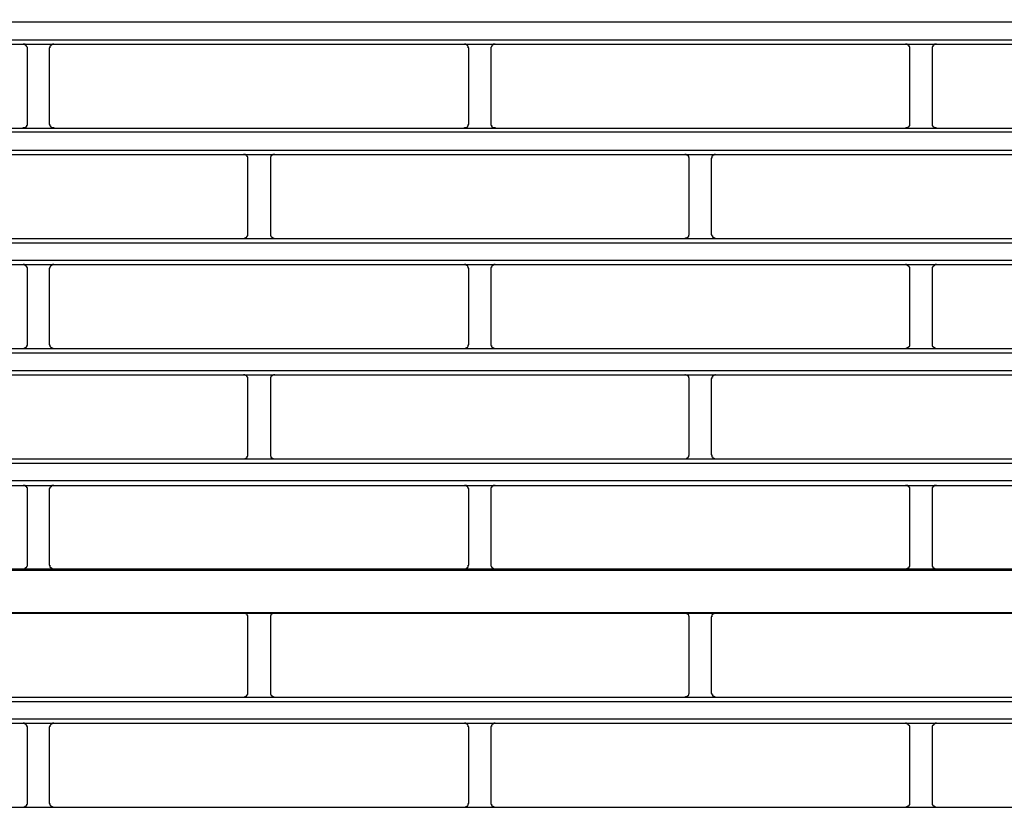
# Model space of a CAD drawing. Header units: millimetres. Extents: x 39871 to 53385, y 51832 to 57813.
# Tile 27 of 88: x 48573 to 48617, y 52449 to 52484. Entities that reach past the tile are written whole.
import ezdxf
from ezdxf import colors
from ezdxf.entities.mleader import LeaderData, LeaderLine
from ezdxf.math import Vec2, Vec3

# ---------------------------------------------------------------- set-up
doc = ezdxf.new("R2010")
doc.units = ezdxf.units.MM
doc.layers.add('AQUAREA', color=7, linetype='Continuous')
doc.layers.add('IS_KAN_OPIS', color=7, linetype='Continuous', lineweight=30)
doc.styles.add('ARIAL', font='ARIALN.TTF')

# ---------------------------------------------------------------- blocks, each defined once
blk = doc.blocks.new('SPLIT')
at = {"layer": 'AQUAREA'}
for points in [[(24308.59, -1316.51), (24877.69, -1316.51)], [(24308.59, -1318.54), (24877.69, -1318.54)], [(24308.59, -1319.03), (24877.69, -1319.03)], [(24641.51, -1319.52), (24641.51, -1319.52), (24641.51, -1319.45), (24641.51, -1319.38), (24641.44, -1319.31), (24641.44, -1319.24), (24641.37, -1319.24), (24641.37, -1319.17), (24641.3, -1319.17), (24641.3, -1319.1), (24641.23, -1319.1), (24641.23, -1319.03), (24641.16, -1319.03), (24641.09, -1319.03), (24641.02, -1319.03)], [(24641.51, -1327.92), (24641.51, -1319.52)], [(24644.45, -1319.03), (24644.45, -1319.03), (24644.38, -1319.03), (24644.31, -1319.03), (24644.24, -1319.1), (24644.17, -1319.1), (24644.17, -1319.17), (24644.1, -1319.17), (24644.1, -1319.24), (24644.03, -1319.24), (24644.03, -1319.31), (24644.03, -1319.38), (24644.03, -1319.45), (24643.96, -1319.45), (24643.96, -1319.52)], [(24643.96, -1319.52), (24643.96, -1327.92)], [(24691.14, -1319.52), (24691.14, -1319.52), (24691.14, -1319.45), (24691.07, -1319.45), (24691.07, -1319.38), (24691.07, -1319.31), (24691.07, -1319.24), (24691, -1319.24), (24691, -1319.17), (24690.93, -1319.17), (24690.93, -1319.1), (24690.86, -1319.1), (24690.79, -1319.03), (24690.72, -1319.03), (24690.65, -1319.03)], [(24691.14, -1327.92), (24691.14, -1319.52)], [(24694.08, -1319.03), (24694.08, -1319.03), (24694.01, -1319.03), (24693.94, -1319.03), (24693.87, -1319.03), (24693.87, -1319.1), (24693.8, -1319.1), (24693.8, -1319.17), (24693.73, -1319.17), (24693.73, -1319.24), (24693.66, -1319.24), (24693.66, -1319.31), (24693.59, -1319.38), (24693.59, -1319.45), (24693.59, -1319.52)], [(24693.59, -1319.52), (24693.59, -1327.92)], [(24740.7, -1319.52), (24740.7, -1319.52), (24740.7, -1319.45), (24740.7, -1319.38), (24740.7, -1319.31), (24740.63, -1319.31), (24740.63, -1319.24), (24740.63, -1319.17), (24740.56, -1319.17), (24740.56, -1319.1), (24740.49, -1319.1), (24740.42, -1319.1), (24740.42, -1319.03), (24740.35, -1319.03), (24740.28, -1319.03), (24740.21, -1319.03)], [(24740.7, -1327.92), (24740.7, -1319.52)], [(24743.71, -1319.03), (24743.71, -1319.03), (24743.64, -1319.03), (24743.57, -1319.03), (24743.5, -1319.03), (24743.5, -1319.1), (24743.43, -1319.1), (24743.36, -1319.1), (24743.36, -1319.17), (24743.29, -1319.17), (24743.29, -1319.24), (24743.29, -1319.31), (24743.22, -1319.31), (24743.22, -1319.38), (24743.22, -1319.45), (24743.22, -1319.52)], [(24743.22, -1319.52), (24743.22, -1327.92)], [(24641.02, -1328.48), (24641.02, -1328.48), (24641.02, -1328.41), (24641.09, -1328.41), (24641.16, -1328.41), (24641.23, -1328.41), (24641.3, -1328.34), (24641.37, -1328.34), (24641.37, -1328.27), (24641.44, -1328.27), (24641.44, -1328.2), (24641.44, -1328.13), (24641.51, -1328.13), (24641.51, -1328.06), (24641.51, -1327.99), (24641.51, -1327.92)], [(24643.96, -1327.92), (24643.96, -1327.99), (24643.96, -1328.06), (24644.03, -1328.06), (24644.03, -1328.13), (24644.03, -1328.2), (24644.1, -1328.2), (24644.1, -1328.27), (24644.17, -1328.34), (24644.24, -1328.34), (24644.24, -1328.41), (24644.31, -1328.41), (24644.38, -1328.41), (24644.45, -1328.41), (24644.45, -1328.48)], [(24690.65, -1328.48), (24690.65, -1328.48), (24690.65, -1328.41), (24690.72, -1328.41), (24690.79, -1328.41), (24690.86, -1328.41), (24690.86, -1328.34), (24690.93, -1328.34), (24691, -1328.27), (24691, -1328.2), (24691.07, -1328.2), (24691.07, -1328.13), (24691.07, -1328.06), (24691.14, -1328.06), (24691.14, -1327.99), (24691.14, -1327.92)], [(24693.59, -1327.92), (24693.59, -1327.99), (24693.59, -1328.06), (24693.59, -1328.13), (24693.66, -1328.13), (24693.66, -1328.2), (24693.66, -1328.27), (24693.73, -1328.27), (24693.73, -1328.34), (24693.8, -1328.34), (24693.87, -1328.41), (24693.94, -1328.41), (24694.01, -1328.41), (24694.08, -1328.41), (24694.08, -1328.48)], [(24740.21, -1328.48), (24740.21, -1328.48), (24740.28, -1328.41), (24740.35, -1328.41), (24740.42, -1328.41), (24740.49, -1328.41), (24740.49, -1328.34), (24740.56, -1328.34), (24740.56, -1328.27), (24740.63, -1328.27), (24740.63, -1328.2), (24740.7, -1328.2), (24740.7, -1328.13), (24740.7, -1328.06), (24740.7, -1327.99), (24740.7, -1327.92)], [(24743.22, -1327.92), (24743.22, -1327.99), (24743.22, -1328.06), (24743.22, -1328.13), (24743.22, -1328.2), (24743.29, -1328.2), (24743.29, -1328.27), (24743.36, -1328.27), (24743.36, -1328.34), (24743.43, -1328.34), (24743.43, -1328.41), (24743.5, -1328.41), (24743.57, -1328.41), (24743.64, -1328.41), (24743.71, -1328.48)], [(24308.59, -1328.48), (24877.69, -1328.48)], [(24308.59, -1328.9), (24877.69, -1328.9)], [(24308.59, -1330.93), (24877.69, -1330.93)], [(24308.59, -1331.42), (24877.69, -1331.42)], [(24666.29, -1331.91), (24666.29, -1331.91), (24666.29, -1331.84), (24666.29, -1331.77), (24666.29, -1331.7), (24666.22, -1331.7), (24666.22, -1331.63), (24666.15, -1331.56), (24666.08, -1331.49), (24666.01, -1331.49), (24666.01, -1331.42), (24665.94, -1331.42), (24665.87, -1331.42), (24665.8, -1331.42)], [(24669.3, -1331.42), (24669.3, -1331.42), (24669.23, -1331.42), (24669.16, -1331.42), (24669.09, -1331.42), (24669.09, -1331.49), (24669.02, -1331.49), (24668.95, -1331.56), (24668.88, -1331.63), (24668.88, -1331.7), (24668.81, -1331.7), (24668.81, -1331.77), (24668.81, -1331.84), (24668.81, -1331.91)], [(24715.92, -1331.91), (24715.92, -1331.91), (24715.92, -1331.84), (24715.92, -1331.77), (24715.85, -1331.77), (24715.85, -1331.7), (24715.85, -1331.63), (24715.78, -1331.63), (24715.78, -1331.56), (24715.71, -1331.56), (24715.71, -1331.49), (24715.64, -1331.49), (24715.57, -1331.42), (24715.5, -1331.42), (24715.43, -1331.42)], [(24718.86, -1331.42), (24718.86, -1331.42), (24718.79, -1331.42), (24718.72, -1331.42), (24718.72, -1331.49), (24718.65, -1331.49), (24718.58, -1331.49), (24718.58, -1331.56), (24718.51, -1331.56), (24718.51, -1331.63), (24718.44, -1331.63), (24718.44, -1331.7), (24718.44, -1331.77), (24718.44, -1331.84), (24718.37, -1331.84), (24718.37, -1331.91)], [(24666.29, -1340.38), (24666.29, -1331.91)], [(24668.81, -1331.91), (24668.81, -1340.38)], [(24715.92, -1340.38), (24715.92, -1331.91)], [(24718.37, -1331.91), (24718.37, -1340.38)], [(24665.8, -1340.87), (24665.8, -1340.87), (24665.87, -1340.87), (24665.94, -1340.87), (24665.94, -1340.8), (24666.01, -1340.8), (24666.08, -1340.8), (24666.08, -1340.73), (24666.15, -1340.73), (24666.15, -1340.66), (24666.22, -1340.66), (24666.22, -1340.59), (24666.29, -1340.59), (24666.29, -1340.52), (24666.29, -1340.45), (24666.29, -1340.38)], [(24668.81, -1340.38), (24668.81, -1340.38), (24668.81, -1340.45), (24668.81, -1340.52), (24668.81, -1340.59), (24668.88, -1340.59), (24668.88, -1340.66), (24668.95, -1340.66), (24668.95, -1340.73), (24669.02, -1340.73), (24669.02, -1340.8), (24669.09, -1340.8), (24669.16, -1340.8), (24669.16, -1340.87), (24669.23, -1340.87), (24669.3, -1340.87)], [(24715.43, -1340.87), (24715.43, -1340.87), (24715.5, -1340.87), (24715.5, -1340.8), (24715.57, -1340.8), (24715.64, -1340.8), (24715.71, -1340.8), (24715.71, -1340.73), (24715.78, -1340.73), (24715.78, -1340.66), (24715.85, -1340.66), (24715.85, -1340.59), (24715.85, -1340.52), (24715.92, -1340.52), (24715.92, -1340.45), (24715.92, -1340.38)], [(24718.37, -1340.38), (24718.37, -1340.38), (24718.37, -1340.45), (24718.44, -1340.45), (24718.44, -1340.52), (24718.44, -1340.59), (24718.51, -1340.59), (24718.51, -1340.66), (24718.51, -1340.73), (24718.58, -1340.73), (24718.65, -1340.73), (24718.65, -1340.8), (24718.72, -1340.8), (24718.79, -1340.8), (24718.79, -1340.87), (24718.86, -1340.87)], [(24308.59, -1340.87), (24877.69, -1340.87)], [(24308.59, -1341.36), (24877.69, -1341.36)], [(24308.59, -1343.32), (24877.69, -1343.32)], [(24308.59, -1343.81), (24877.69, -1343.81)], [(24641.51, -1344.3), (24641.51, -1344.3), (24641.51, -1344.23), (24641.51, -1344.16), (24641.44, -1344.16), (24641.44, -1344.09), (24641.44, -1344.02), (24641.37, -1344.02), (24641.37, -1343.95), (24641.3, -1343.95), (24641.3, -1343.88), (24641.23, -1343.88), (24641.16, -1343.88), (24641.16, -1343.81), (24641.09, -1343.81), (24641.02, -1343.81)], [(24644.45, -1343.81), (24644.45, -1343.81), (24644.38, -1343.81), (24644.31, -1343.81), (24644.31, -1343.88), (24644.24, -1343.88), (24644.17, -1343.88), (24644.17, -1343.95), (24644.1, -1343.95), (24644.1, -1344.02), (24644.03, -1344.09), (24644.03, -1344.16), (24644.03, -1344.23), (24643.96, -1344.23), (24643.96, -1344.3)], [(24691.14, -1344.3), (24691.14, -1344.3), (24691.14, -1344.23), (24691.07, -1344.23), (24691.07, -1344.16), (24691.07, -1344.09), (24691, -1344.02), (24691, -1343.95), (24690.93, -1343.95), (24690.93, -1343.88), (24690.86, -1343.88), (24690.79, -1343.88), (24690.79, -1343.81), (24690.72, -1343.81), (24690.65, -1343.81)], [(24694.08, -1343.81), (24694.08, -1343.81), (24694.01, -1343.81), (24693.94, -1343.81), (24693.94, -1343.88), (24693.87, -1343.88), (24693.8, -1343.88), (24693.8, -1343.95), (24693.73, -1343.95), (24693.73, -1344.02), (24693.66, -1344.02), (24693.66, -1344.09), (24693.66, -1344.16), (24693.59, -1344.16), (24693.59, -1344.23), (24693.59, -1344.3)], [(24740.7, -1344.3), (24740.7, -1344.3), (24740.7, -1344.23), (24740.7, -1344.16), (24740.7, -1344.09), (24740.63, -1344.09), (24740.63, -1344.02), (24740.56, -1344.02), (24740.56, -1343.95), (24740.49, -1343.95), (24740.49, -1343.88), (24740.42, -1343.88), (24740.35, -1343.88), (24740.35, -1343.81), (24740.28, -1343.81), (24740.21, -1343.81)], [(24743.71, -1343.81), (24743.71, -1343.81), (24743.64, -1343.81), (24743.57, -1343.81), (24743.57, -1343.88), (24743.5, -1343.88), (24743.43, -1343.88), (24743.43, -1343.95), (24743.36, -1343.95), (24743.36, -1344.02), (24743.29, -1344.02), (24743.29, -1344.09), (24743.22, -1344.09), (24743.22, -1344.16), (24743.22, -1344.23), (24743.22, -1344.3)], [(24641.51, -1352.77), (24641.51, -1344.3)], [(24643.96, -1344.3), (24643.96, -1352.77)], [(24691.14, -1352.77), (24691.14, -1344.3)], [(24693.59, -1344.3), (24693.59, -1352.77)], [(24740.7, -1352.77), (24740.7, -1344.3)], [(24743.22, -1344.3), (24743.22, -1352.77)], [(24641.02, -1353.26), (24641.02, -1353.26), (24641.09, -1353.26), (24641.16, -1353.26), (24641.16, -1353.19), (24641.23, -1353.19), (24641.3, -1353.19), (24641.3, -1353.12), (24641.37, -1353.12), (24641.37, -1353.05), (24641.44, -1353.05), (24641.44, -1352.98), (24641.44, -1352.91), (24641.51, -1352.91), (24641.51, -1352.84), (24641.51, -1352.77)], [(24643.96, -1352.77), (24643.96, -1352.77), (24643.96, -1352.84), (24644.03, -1352.84), (24644.03, -1352.91), (24644.03, -1352.98), (24644.1, -1353.05), (24644.1, -1353.12), (24644.17, -1353.12), (24644.17, -1353.19), (24644.24, -1353.19), (24644.31, -1353.19), (24644.31, -1353.26), (24644.38, -1353.26), (24644.45, -1353.26)], [(24690.65, -1353.26), (24690.65, -1353.26), (24690.72, -1353.26), (24690.79, -1353.26), (24690.79, -1353.19), (24690.86, -1353.19), (24690.93, -1353.19), (24690.93, -1353.12), (24691, -1353.12), (24691, -1353.05), (24691.07, -1352.98), (24691.07, -1352.91), (24691.07, -1352.84), (24691.14, -1352.84), (24691.14, -1352.77)], [(24693.59, -1352.77), (24693.59, -1352.77), (24693.59, -1352.84), (24693.59, -1352.91), (24693.66, -1352.91), (24693.66, -1352.98), (24693.66, -1353.05), (24693.73, -1353.05), (24693.73, -1353.12), (24693.8, -1353.12), (24693.8, -1353.19), (24693.87, -1353.19), (24693.94, -1353.19), (24693.94, -1353.26), (24694.01, -1353.26), (24694.08, -1353.26)], [(24740.21, -1353.26), (24740.21, -1353.26), (24740.28, -1353.26), (24740.35, -1353.26), (24740.35, -1353.19), (24740.42, -1353.19), (24740.49, -1353.19), (24740.49, -1353.12), (24740.56, -1353.12), (24740.56, -1353.05), (24740.63, -1353.05), (24740.63, -1352.98), (24740.7, -1352.98), (24740.7, -1352.91), (24740.7, -1352.84), (24740.7, -1352.77)], [(24743.22, -1352.77), (24743.22, -1352.77), (24743.22, -1352.84), (24743.22, -1352.91), (24743.22, -1352.98), (24743.29, -1352.98), (24743.29, -1353.05), (24743.36, -1353.05), (24743.36, -1353.12), (24743.43, -1353.12), (24743.43, -1353.19), (24743.5, -1353.19), (24743.57, -1353.19), (24743.57, -1353.26), (24743.64, -1353.26), (24743.71, -1353.26)], [(24308.59, -1353.26), (24877.69, -1353.26)], [(24308.59, -1353.75), (24877.69, -1353.75)], [(24308.59, -1355.71), (24877.69, -1355.71)], [(24308.59, -1356.2), (24877.69, -1356.2)], [(24666.29, -1356.69), (24666.29, -1356.69), (24666.29, -1356.62), (24666.29, -1356.55), (24666.29, -1356.48), (24666.22, -1356.48), (24666.22, -1356.41), (24666.15, -1356.41), (24666.15, -1356.34), (24666.08, -1356.34), (24666.08, -1356.27), (24666.01, -1356.27), (24665.94, -1356.27), (24665.94, -1356.2), (24665.87, -1356.2), (24665.8, -1356.2)], [(24666.29, -1365.16), (24666.29, -1356.69)], [(24669.3, -1356.2), (24669.3, -1356.2), (24669.23, -1356.2), (24669.16, -1356.2), (24669.16, -1356.27), (24669.09, -1356.27), (24669.02, -1356.27), (24669.02, -1356.34), (24668.95, -1356.34), (24668.95, -1356.41), (24668.88, -1356.41), (24668.88, -1356.48), (24668.81, -1356.48), (24668.81, -1356.55), (24668.81, -1356.62), (24668.81, -1356.69)], [(24668.81, -1356.69), (24668.81, -1365.16)], [(24715.92, -1356.69), (24715.92, -1356.69), (24715.92, -1356.62), (24715.92, -1356.55), (24715.85, -1356.55), (24715.85, -1356.48), (24715.85, -1356.41), (24715.78, -1356.41), (24715.78, -1356.34), (24715.71, -1356.34), (24715.71, -1356.27), (24715.64, -1356.27), (24715.57, -1356.27), (24715.5, -1356.27), (24715.5, -1356.2), (24715.43, -1356.2)], [(24715.92, -1365.16), (24715.92, -1356.69)], [(24718.86, -1356.2), (24718.86, -1356.2), (24718.79, -1356.2), (24718.79, -1356.27), (24718.72, -1356.27), (24718.65, -1356.27), (24718.65, -1356.34), (24718.58, -1356.34), (24718.51, -1356.34), (24718.51, -1356.41), (24718.51, -1356.48), (24718.44, -1356.48), (24718.44, -1356.55), (24718.44, -1356.62), (24718.37, -1356.62), (24718.37, -1356.69)], [(24718.37, -1356.69), (24718.37, -1365.16)], [(24308.59, -1365.65), (24877.69, -1365.65)], [(24665.8, -1365.65), (24665.8, -1365.65), (24665.87, -1365.65), (24665.94, -1365.65), (24666.01, -1365.65), (24666.01, -1365.58), (24666.08, -1365.58), (24666.15, -1365.51), (24666.22, -1365.51), (24666.22, -1365.44), (24666.22, -1365.37), (24666.29, -1365.37), (24666.29, -1365.3), (24666.29, -1365.23), (24666.29, -1365.16)], [(24668.81, -1365.16), (24668.81, -1365.16), (24668.81, -1365.23), (24668.81, -1365.3), (24668.81, -1365.37), (24668.88, -1365.37), (24668.88, -1365.44), (24668.88, -1365.51), (24668.95, -1365.51), (24669.02, -1365.58), (24669.09, -1365.58), (24669.09, -1365.65), (24669.16, -1365.65), (24669.23, -1365.65), (24669.3, -1365.65)], [(24715.43, -1365.65), (24715.43, -1365.65), (24715.5, -1365.65), (24715.57, -1365.65), (24715.64, -1365.58), (24715.71, -1365.58), (24715.71, -1365.51), (24715.78, -1365.51), (24715.78, -1365.44), (24715.85, -1365.44), (24715.85, -1365.37), (24715.85, -1365.3), (24715.92, -1365.3), (24715.92, -1365.23), (24715.92, -1365.16)], [(24718.37, -1365.16), (24718.37, -1365.16), (24718.37, -1365.23), (24718.44, -1365.23), (24718.44, -1365.3), (24718.44, -1365.37), (24718.44, -1365.44), (24718.51, -1365.44), (24718.51, -1365.51), (24718.58, -1365.51), (24718.58, -1365.58), (24718.65, -1365.58), (24718.72, -1365.58), (24718.72, -1365.65), (24718.79, -1365.65), (24718.86, -1365.65)], [(24308.59, -1366.14), (24877.69, -1366.14)], [(24308.59, -1368.1), (24877.69, -1368.1)], [(24308.59, -1368.66), (24877.69, -1368.66)], [(24641.51, -1369.15), (24641.51, -1369.08), (24641.51, -1369.01), (24641.51, -1368.94), (24641.44, -1368.94), (24641.44, -1368.87), (24641.44, -1368.8), (24641.37, -1368.8), (24641.37, -1368.73), (24641.3, -1368.73), (24641.23, -1368.73), (24641.23, -1368.66), (24641.16, -1368.66), (24641.09, -1368.66), (24641.02, -1368.66)], [(24641.51, -1377.55), (24641.51, -1369.15)], [(24644.45, -1368.66), (24644.45, -1368.66), (24644.38, -1368.66), (24644.31, -1368.66), (24644.24, -1368.66), (24644.24, -1368.73), (24644.17, -1368.73), (24644.17, -1368.8), (24644.1, -1368.8), (24644.1, -1368.87), (24644.03, -1368.87), (24644.03, -1368.94), (24644.03, -1369.01), (24643.96, -1369.01), (24643.96, -1369.08), (24643.96, -1369.15)], [(24643.96, -1369.15), (24643.96, -1377.55)], [(24691.14, -1369.15), (24691.14, -1369.08), (24691.14, -1369.01), (24691.07, -1369.01), (24691.07, -1368.94), (24691.07, -1368.87), (24691, -1368.87), (24691, -1368.8), (24690.93, -1368.8), (24690.93, -1368.73), (24690.86, -1368.73), (24690.86, -1368.66), (24690.79, -1368.66), (24690.72, -1368.66), (24690.65, -1368.66)], [(24691.14, -1377.55), (24691.14, -1369.15)], [(24694.08, -1368.66), (24694.08, -1368.66), (24694.01, -1368.66), (24693.94, -1368.66), (24693.87, -1368.66), (24693.87, -1368.73), (24693.8, -1368.73), (24693.73, -1368.73), (24693.73, -1368.8), (24693.66, -1368.8), (24693.66, -1368.87), (24693.66, -1368.94), (24693.59, -1368.94), (24693.59, -1369.01), (24693.59, -1369.08), (24693.59, -1369.15)], [(24693.59, -1369.15), (24693.59, -1377.55)], [(24740.7, -1369.15), (24740.7, -1369.08), (24740.7, -1369.01), (24740.7, -1368.94), (24740.7, -1368.87), (24740.63, -1368.87), (24740.63, -1368.8), (24740.56, -1368.8), (24740.56, -1368.73), (24740.49, -1368.73), (24740.49, -1368.66), (24740.42, -1368.66), (24740.35, -1368.66), (24740.28, -1368.66), (24740.21, -1368.66)], [(24740.7, -1377.55), (24740.7, -1369.15)], [(24743.71, -1368.66), (24743.71, -1368.66), (24743.64, -1368.66), (24743.57, -1368.66), (24743.5, -1368.66), (24743.43, -1368.66), (24743.43, -1368.73), (24743.36, -1368.73), (24743.36, -1368.8), (24743.29, -1368.8), (24743.29, -1368.87), (24743.22, -1368.87), (24743.22, -1368.94), (24743.22, -1369.01), (24743.22, -1369.08), (24743.22, -1369.15)], [(24743.22, -1369.15), (24743.22, -1377.55)], [(24308.59, -1378.04), (24877.69, -1378.04)], [(24308.59, -1378.18), (24877.69, -1378.18)], [(24641.02, -1378.04), (24641.02, -1378.04), (24641.09, -1378.04), (24641.16, -1378.04), (24641.23, -1378.04), (24641.23, -1377.97), (24641.3, -1377.97), (24641.3, -1377.9), (24641.37, -1377.9), (24641.37, -1377.83), (24641.44, -1377.83), (24641.44, -1377.76), (24641.51, -1377.69), (24641.51, -1377.62), (24641.51, -1377.55)], [(24643.96, -1377.55), (24643.96, -1377.55), (24643.96, -1377.62), (24644.03, -1377.62), (24644.03, -1377.69), (24644.03, -1377.76), (24644.03, -1377.83), (24644.1, -1377.83), (24644.1, -1377.9), (24644.17, -1377.9), (24644.17, -1377.97), (24644.24, -1377.97), (24644.31, -1378.04), (24644.38, -1378.04), (24644.45, -1378.04)], [(24690.65, -1378.04), (24690.65, -1378.04), (24690.72, -1378.04), (24690.79, -1378.04), (24690.86, -1377.97), (24690.93, -1377.97), (24690.93, -1377.9), (24691, -1377.9), (24691, -1377.83), (24691.07, -1377.83), (24691.07, -1377.76), (24691.07, -1377.69), (24691.07, -1377.62), (24691.14, -1377.62), (24691.14, -1377.55)], [(24693.59, -1377.55), (24693.59, -1377.55), (24693.59, -1377.62), (24693.59, -1377.69), (24693.66, -1377.76), (24693.66, -1377.83), (24693.73, -1377.83), (24693.73, -1377.9), (24693.8, -1377.9), (24693.8, -1377.97), (24693.87, -1377.97), (24693.87, -1378.04), (24693.94, -1378.04), (24694.01, -1378.04), (24694.08, -1378.04)], [(24740.21, -1378.04), (24740.21, -1378.04), (24740.28, -1378.04), (24740.35, -1378.04), (24740.42, -1378.04), (24740.42, -1377.97), (24740.49, -1377.97), (24740.56, -1377.97), (24740.56, -1377.9), (24740.63, -1377.9), (24740.63, -1377.83), (24740.63, -1377.76), (24740.7, -1377.76), (24740.7, -1377.69), (24740.7, -1377.62), (24740.7, -1377.55)], [(24743.22, -1377.55), (24743.22, -1377.55), (24743.22, -1377.62), (24743.22, -1377.69), (24743.22, -1377.76), (24743.29, -1377.76), (24743.29, -1377.83), (24743.29, -1377.9), (24743.36, -1377.9), (24743.36, -1377.97), (24743.43, -1377.97), (24743.5, -1377.97), (24743.5, -1378.04), (24743.57, -1378.04), (24743.64, -1378.04), (24743.71, -1378.04)], [(24308.59, -1382.94), (24877.69, -1382.94)], [(24308.59, -1383.01), (24877.69, -1383.01)], [(24666.29, -1383.5), (24666.29, -1383.5), (24666.29, -1383.43), (24666.29, -1383.36), (24666.29, -1383.29), (24666.22, -1383.29), (24666.22, -1383.22), (24666.15, -1383.15), (24666.08, -1383.08), (24666.01, -1383.08), (24666.01, -1383.01), (24665.94, -1383.01), (24665.87, -1383.01), (24665.8, -1383.01)], [(24666.29, -1391.97), (24666.29, -1383.5)], [(24669.3, -1383.01), (24669.3, -1383.01), (24669.23, -1383.01), (24669.16, -1383.01), (24669.09, -1383.01), (24669.09, -1383.08), (24669.02, -1383.08), (24668.95, -1383.15), (24668.88, -1383.22), (24668.88, -1383.29), (24668.81, -1383.29), (24668.81, -1383.36), (24668.81, -1383.43), (24668.81, -1383.5)], [(24668.81, -1383.5), (24668.81, -1391.97)], [(24715.92, -1383.5), (24715.92, -1383.5), (24715.92, -1383.43), (24715.92, -1383.36), (24715.85, -1383.36), (24715.85, -1383.29), (24715.85, -1383.22), (24715.78, -1383.22), (24715.78, -1383.15), (24715.71, -1383.15), (24715.71, -1383.08), (24715.64, -1383.08), (24715.57, -1383.01), (24715.5, -1383.01), (24715.43, -1383.01)], [(24715.92, -1391.97), (24715.92, -1383.5)], [(24718.86, -1383.01), (24718.86, -1383.01), (24718.79, -1383.01), (24718.72, -1383.01), (24718.72, -1383.08), (24718.65, -1383.08), (24718.58, -1383.08), (24718.58, -1383.15), (24718.51, -1383.15), (24718.51, -1383.22), (24718.44, -1383.22), (24718.44, -1383.29), (24718.44, -1383.36), (24718.44, -1383.43), (24718.37, -1383.43), (24718.37, -1383.5)], [(24718.37, -1383.5), (24718.37, -1391.97)], [(24308.59, -1392.46), (24877.69, -1392.46)], [(24665.8, -1392.46), (24665.8, -1392.46), (24665.87, -1392.46), (24665.94, -1392.46), (24665.94, -1392.39), (24666.01, -1392.39), (24666.08, -1392.39), (24666.08, -1392.32), (24666.15, -1392.32), (24666.15, -1392.25), (24666.22, -1392.25), (24666.22, -1392.18), (24666.29, -1392.18), (24666.29, -1392.11), (24666.29, -1392.04), (24666.29, -1391.97)], [(24668.81, -1391.97), (24668.81, -1391.97), (24668.81, -1392.04), (24668.81, -1392.11), (24668.81, -1392.18), (24668.88, -1392.18), (24668.88, -1392.25), (24668.95, -1392.25), (24668.95, -1392.32), (24669.02, -1392.32), (24669.02, -1392.39), (24669.09, -1392.39), (24669.16, -1392.39), (24669.16, -1392.46), (24669.23, -1392.46), (24669.3, -1392.46)], [(24715.43, -1392.46), (24715.43, -1392.46), (24715.5, -1392.46), (24715.5, -1392.39), (24715.57, -1392.39), (24715.64, -1392.39), (24715.71, -1392.39), (24715.71, -1392.32), (24715.78, -1392.32), (24715.78, -1392.25), (24715.85, -1392.25), (24715.85, -1392.18), (24715.85, -1392.11), (24715.92, -1392.11), (24715.92, -1392.04), (24715.92, -1391.97)], [(24718.37, -1391.97), (24718.37, -1391.97), (24718.37, -1392.04), (24718.44, -1392.04), (24718.44, -1392.11), (24718.44, -1392.18), (24718.51, -1392.18), (24718.51, -1392.25), (24718.51, -1392.32), (24718.58, -1392.32), (24718.65, -1392.32), (24718.65, -1392.39), (24718.72, -1392.39), (24718.79, -1392.39), (24718.79, -1392.46), (24718.86, -1392.46)], [(24308.59, -1392.95), (24877.69, -1392.95)], [(24308.59, -1394.91), (24877.69, -1394.91)], [(24308.59, -1395.4), (24877.69, -1395.4)], [(24641.51, -1395.89), (24641.51, -1395.89), (24641.51, -1395.82), (24641.51, -1395.75), (24641.44, -1395.75), (24641.44, -1395.68), (24641.44, -1395.61), (24641.37, -1395.61), (24641.37, -1395.54), (24641.3, -1395.54), (24641.3, -1395.47), (24641.23, -1395.47), (24641.16, -1395.47), (24641.16, -1395.4), (24641.09, -1395.4), (24641.02, -1395.4)], [(24641.51, -1404.36), (24641.51, -1395.89)], [(24644.45, -1395.4), (24644.45, -1395.4), (24644.38, -1395.4), (24644.31, -1395.4), (24644.31, -1395.47), (24644.24, -1395.47), (24644.17, -1395.47), (24644.17, -1395.54), (24644.1, -1395.54), (24644.1, -1395.61), (24644.03, -1395.68), (24644.03, -1395.75), (24644.03, -1395.82), (24643.96, -1395.82), (24643.96, -1395.89)], [(24643.96, -1395.89), (24643.96, -1404.36)], [(24691.14, -1395.89), (24691.14, -1395.89), (24691.14, -1395.82), (24691.07, -1395.82), (24691.07, -1395.75), (24691.07, -1395.68), (24691, -1395.61), (24691, -1395.54), (24690.93, -1395.54), (24690.93, -1395.47), (24690.86, -1395.47), (24690.79, -1395.47), (24690.79, -1395.4), (24690.72, -1395.4), (24690.65, -1395.4)], [(24691.14, -1404.36), (24691.14, -1395.89)], [(24694.08, -1395.4), (24694.08, -1395.4), (24694.01, -1395.4), (24693.94, -1395.4), (24693.94, -1395.47), (24693.87, -1395.47), (24693.8, -1395.47), (24693.8, -1395.54), (24693.73, -1395.54), (24693.73, -1395.61), (24693.66, -1395.61), (24693.66, -1395.68), (24693.66, -1395.75), (24693.59, -1395.75), (24693.59, -1395.82), (24693.59, -1395.89)], [(24693.59, -1395.89), (24693.59, -1404.36)], [(24740.7, -1395.89), (24740.7, -1395.89), (24740.7, -1395.82), (24740.7, -1395.75), (24740.7, -1395.68), (24740.63, -1395.68), (24740.63, -1395.61), (24740.56, -1395.61), (24740.56, -1395.54), (24740.49, -1395.54), (24740.49, -1395.47), (24740.42, -1395.47), (24740.35, -1395.47), (24740.35, -1395.4), (24740.28, -1395.4), (24740.21, -1395.4)], [(24740.7, -1404.36), (24740.7, -1395.89)], [(24743.71, -1395.4), (24743.71, -1395.4), (24743.64, -1395.4), (24743.57, -1395.4), (24743.57, -1395.47), (24743.5, -1395.47), (24743.43, -1395.47), (24743.43, -1395.54), (24743.36, -1395.54), (24743.36, -1395.61), (24743.29, -1395.61), (24743.29, -1395.68), (24743.22, -1395.68), (24743.22, -1395.75), (24743.22, -1395.82), (24743.22, -1395.89)], [(24743.22, -1395.89), (24743.22, -1404.36)], [(24641.02, -1404.85), (24641.02, -1404.85), (24641.09, -1404.85), (24641.16, -1404.85), (24641.16, -1404.78), (24641.23, -1404.78), (24641.3, -1404.78), (24641.3, -1404.71), (24641.37, -1404.71), (24641.37, -1404.64), (24641.44, -1404.64), (24641.44, -1404.57), (24641.44, -1404.5), (24641.51, -1404.5), (24641.51, -1404.43), (24641.51, -1404.36)], [(24643.96, -1404.36), (24643.96, -1404.36), (24643.96, -1404.43), (24644.03, -1404.43), (24644.03, -1404.5), (24644.03, -1404.57), (24644.1, -1404.64), (24644.1, -1404.71), (24644.17, -1404.71), (24644.17, -1404.78), (24644.24, -1404.78), (24644.31, -1404.78), (24644.31, -1404.85), (24644.38, -1404.85), (24644.45, -1404.85)], [(24690.65, -1404.85), (24690.65, -1404.85), (24690.72, -1404.85), (24690.79, -1404.85), (24690.79, -1404.78), (24690.86, -1404.78), (24690.93, -1404.78), (24690.93, -1404.71), (24691, -1404.71), (24691, -1404.64), (24691.07, -1404.57), (24691.07, -1404.5), (24691.07, -1404.43), (24691.14, -1404.43), (24691.14, -1404.36)], [(24693.59, -1404.36), (24693.59, -1404.36), (24693.59, -1404.43), (24693.59, -1404.5), (24693.66, -1404.5), (24693.66, -1404.57), (24693.66, -1404.64), (24693.73, -1404.64), (24693.73, -1404.71), (24693.8, -1404.71), (24693.8, -1404.78), (24693.87, -1404.78), (24693.94, -1404.78), (24693.94, -1404.85), (24694.01, -1404.85), (24694.08, -1404.85)], [(24740.21, -1404.85), (24740.21, -1404.85), (24740.28, -1404.85), (24740.35, -1404.85), (24740.35, -1404.78), (24740.42, -1404.78), (24740.49, -1404.78), (24740.49, -1404.71), (24740.56, -1404.71), (24740.56, -1404.64), (24740.63, -1404.64), (24740.63, -1404.57), (24740.7, -1404.57), (24740.7, -1404.5), (24740.7, -1404.43), (24740.7, -1404.36)], [(24743.22, -1404.36), (24743.22, -1404.36), (24743.22, -1404.43), (24743.22, -1404.5), (24743.22, -1404.57), (24743.29, -1404.57), (24743.29, -1404.64), (24743.36, -1404.64), (24743.36, -1404.71), (24743.43, -1404.71), (24743.43, -1404.78), (24743.5, -1404.78), (24743.57, -1404.78), (24743.57, -1404.85), (24743.64, -1404.85), (24743.71, -1404.85)], [(24308.59, -1404.85), (24877.69, -1404.85)]]:
    blk.add_lwpolyline(points, dxfattribs=at)
blk.add_open_spline([(24849.6, -1265.94), (24849.6, -1128.96), (24738.55, -1017.91), (24601.57, -1017.91), (24464.58, -1017.91), (24353.54, -1128.96), (24353.54, -1265.94), (24353.54, -1402.93), (24464.58, -1513.97), (24601.57, -1513.97), (24738.55, -1513.97), (24849.6, -1402.93), (24849.6, -1265.94)], degree=3, knots=[0, 0, 0, 0, 1, 1, 1, 2, 2, 2, 3, 3, 3, 4, 4, 4, 4], dxfattribs=at)
blk = doc.blocks.new('_None')

msp = doc.modelspace()

# ---------------------------------------------------------------- block references
at = {"lineweight": 13, "xscale": 0.4, "yscale": 0.4, "zscale": 0.4}
msp.add_blockref('SPLIT', (38716.626, 53010.774), dxfattribs=at)

# ---------------------------------------------------------------- leaders
at = {"layer": 'IS_KAN_OPIS', "color": 212}
ml = msp.add_multileader_mtext('Standard', dxfattribs=at)
ml.set_content('\\pxql;{\\C256;Układ pompowy - \\A1;obieg ogrzewania\\Pgrzejnikowego 55/45%%DC; 35kPa; 11,3kW; 917,53kg/h\\P\\C1;Pompa  1~230V; 0,2kW}', color=212, style='ARIAL')
ml.set_leader_properties(color=212)
ml.set_arrow_properties(name='NONE')
ml.build(insert=Vec2(0, 0))
ml.multileader.update_dxf_attribs({"text_left_attachment_type": 6, "text_right_attachment_type": 6, "dogleg_length": 5, "arrow_head_size": 3})
ctx = ml.context
ctx.base_point, ctx.char_height, ctx.arrow_head_size, ctx.landing_gap_size, ctx.plane_origin = Vec3(45306.642, 52379.527), 30, 3, 1, Vec3(43632.71, 52295.388)
ctx.left_attachment, ctx.right_attachment = 6, 6
notes = []
notes.append((ctx, [(0, (1, 1, 0), (45301.642, 52379.527), (1, 0), 5, [(0, [(45125.376, 52771.048)], 0, [])])]))
ctx.mtext.insert, ctx.mtext.width, ctx.mtext.flow_direction = Vec3(45307.642, 52417.856), 8077.03979, 5
for ctx, leaders in notes:
    for number, flags, end, landing, length, lines in leaders:
        leader = LeaderData()
        leader.index, (leader.has_last_leader_line, leader.has_dogleg_vector, leader.attachment_direction) = number, flags
        leader.last_leader_point, leader.dogleg_vector, leader.dogleg_length = Vec3(end), Vec3(landing), length
        for number, points, colour, breaks in lines:
            line = LeaderLine()
            line.index, line.vertices, line.color, line.breaks = number, Vec3.list(points), colors.encode_raw_color(colour), breaks
            leader.lines.append(line)
        ctx.leaders.append(leader)

doc.saveas('drawing.dxf')
